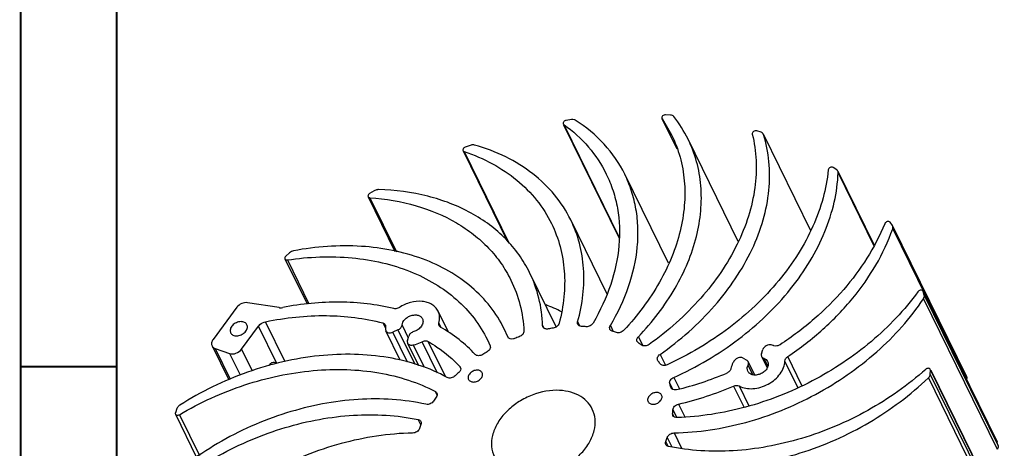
# Model space of a CAD drawing. Header units: inches. Extents: x 0 to 22, y -0.8 to 17.8.
# Tile 2 of 5: x 0 to 5.1, y 3.8 to 6.1. Entities that reach past the tile are written whole.
import ezdxf

# ---------------------------------------------------------------- set-up
doc = ezdxf.new("R2010")
doc.units = ezdxf.units.IN
doc.header["$LTSCALE"] = 1.21
doc.header["$MEASUREMENT"] = 0
doc.layers.get('0').update_dxf_attribs({"linetype": 'CONTINUOUS'})
doc.layers.add('02___PRT_ALL_AXES', color=7, linetype='CONTINUOUS')

msp = doc.modelspace()

# ---------------------------------------------------------------- linework, layer by layer
at = {"color": 7, "linetype": 'CONTINUOUS'}
for p, q in [((2.8765, 5.5373), (2.8496, 5.533)), ((3.3481, 5.5429), (3.3488, 5.5418)), ((3.3481, 5.5429), (3.4256, 5.3851)), ((3.3488, 5.5418), (3.3985, 5.4571)), ((3.3927, 5.5607), (3.367, 5.5621)), ((2.8345, 5.514), (2.8373, 5.5107)), ((2.8363, 5.5103), (3.1261, 4.9197)), ((2.8373, 5.5107), (3.126, 4.9224)), ((3.7454, 4.9024), (3.4843, 5.4344)), ((3.8637, 5.4712), (3.8411, 5.4783)), ((3.8764, 5.4594), (3.8754, 5.4617)), ((3.8764, 5.4594), (4.1218, 4.9592)), ((2.3505, 5.4028), (2.324, 5.3929)), ((2.3129, 5.3749), (2.5449, 4.9021)), ((2.3186, 5.3703), (2.5531, 4.8923)), ((4.2575, 5.275), (4.2396, 5.2873)), ((3.3818, 4.7888), (3.1545, 5.2519)), ((4.2634, 5.2683), (4.4526, 4.8826)), ((4.2651, 5.26), (4.4514, 4.8802)), ((1.8187, 5.1353), (1.9583, 4.8509)), ((1.8503, 5.1662), (1.8262, 5.1515)), ((1.8279, 5.1299), (1.9657, 4.8491)), ((3.0627, 4.6287), (2.873, 5.0154)), ((4.5473, 4.9855), (4.5352, 5.0021)), ((4.5488, 4.983), (4.5473, 4.9855)), ((4.5488, 4.983), (4.9331, 4.1999)), ((4.5492, 4.9683), (4.9335, 4.1852)), ((1.4102, 4.8436), (1.39, 4.8251)), ((1.3858, 4.8113), (1.5005, 4.5776)), ((1.3988, 4.8062), (1.5106, 4.5784)), ((2.7978, 4.4579), (2.6588, 4.741)), ((4.7073, 4.6437), (5.0922, 3.8591)), ((4.7079, 4.6422), (4.7073, 4.6437)), ((4.7133, 4.6223), (4.7079, 4.6422)), ((4.7133, 4.6223), (5.0976, 3.8392)), ((1.3558, 4.5578), (1.1913, 4.5837)), ((4.7094, 4.6042), (5.0937, 3.821)), ((1.1355, 4.5599), (1.0118, 4.392)), ((1.1597, 4.3414), (1.2481, 4.4613)), ((1.3436, 4.2667), (1.2481, 4.4613)), ((1.3874, 4.2761), (1.2851, 4.4844)), ((1.895, 4.4783), (1.9088, 4.4502)), ((1.9951, 4.4672), (2.0275, 4.401)), ((2.1868, 4.4776), (2.1979, 4.4549)), ((2.7288, 4.4572), (2.7271, 4.4641)), ((2.7271, 4.4641), (2.7326, 4.4529)), ((2.9093, 4.4839), (2.9201, 4.4619)), ((3.0794, 4.4643), (3.0945, 4.4335)), ((1.9086, 4.4452), (1.9104, 4.4376)), ((1.9859, 4.2836), (1.9103, 4.4376)), ((1.9733, 4.4417), (1.9468, 4.4302)), ((2.0239, 4.2731), (1.9468, 4.4302)), ((1.9733, 4.4417), (2.0612, 4.2628)), ((2.0233, 4.3869), (2.0301, 4.4096)), ((2.5452, 4.4062), (2.5266, 4.4477)), ((1.0063, 4.3585), (1.0932, 4.1816)), ((2.0241, 4.3733), (2.0811, 4.2572)), ((2.0532, 4.3635), (2.1099, 4.248)), ((2.1797, 4.217), (2.0995, 4.3804)), ((2.2211, 4.1986), (2.1313, 4.3816)), ((2.4392, 4.3906), (2.4535, 4.3595)), ((2.5452, 4.4062), (2.5457, 4.4052)), ((2.5456, 4.4052), (2.5452, 4.4062)), ((2.5501, 4.3996), (2.5466, 4.4069)), ((3.2255, 4.3739), (3.2192, 4.3808)), ((3.2257, 4.4065), (3.2487, 4.3597)), ((1.0231, 4.3446), (1.1014, 4.1852)), ((1.0231, 4.3446), (1.0971, 4.3193)), ((1.0971, 4.3193), (1.152, 4.2073)), ((1.1597, 4.3414), (1.2153, 4.228)), ((3.3382, 4.3146), (3.3661, 4.2578)), ((3.8661, 4.317), (3.8728, 4.3397)), ((3.3275, 4.2809), (3.3257, 4.2838)), ((3.77, 4.2951), (3.7898, 4.2839)), ((3.821, 4.2086), (3.7964, 4.2587)), ((3.831, 4.2072), (3.7971, 4.2763)), ((3.8669, 4.3033), (3.8958, 4.2443)), ((3.8779, 4.2941), (3.8989, 4.2513)), ((4.055, 4.1418), (3.9875, 4.2794)), ((4.0766, 4.1517), (4.0025, 4.3027)), ((2.3003, 4.2438), (2.2963, 4.2521)), ((2.2963, 4.2521), (2.2992, 4.2478)), ((4.7442, 4.2103), (4.7458, 4.2321)), ((4.7442, 4.2103), (5.1285, 3.4271)), ((4.7458, 4.2321), (4.7449, 4.2366)), ((4.7458, 4.2321), (5.1301, 3.4489)), ((4.7469, 4.2326), (5.1293, 3.4534)), ((3.3888, 4.1623), (3.4032, 4.1328)), ((3.4094, 4.1948), (3.4388, 4.1349)), ((4.7348, 4.1924), (5.1191, 3.4092)), ((4.9331, 4.1839), (4.9335, 4.1852)), ((2.1777, 4.1026), (2.1687, 4.121)), ((3.3952, 4.1405), (3.3939, 4.1438)), ((3.7212, 4.1497), (3.7758, 4.0383)), ((3.7498, 4.15), (3.8009, 4.0458)), ((3.4344, 4.0553), (3.4667, 3.9894)), ((0.8238, 4.033), (0.8152, 4.0108)), ((0.8153, 4.0031), (0.9259, 3.7778)), ((0.836, 4.0006), (0.9404, 3.7878)), ((3.4116, 3.9901), (3.4038, 4.0059)), ((3.4052, 4.0262), (3.425, 3.986)), ((2.093, 3.9474), (2.0794, 3.9753)), ((3.4114, 3.9055), (3.4504, 3.826)), ((3.3802, 3.836), (3.3679, 3.8612)), ((3.3758, 3.8819), (3.3998, 3.8328)), ((5.0916, 3.8606), (5.0922, 3.8591)), ((5.0976, 3.8392), (5.0922, 3.8591))]:
    msp.add_line(p, q, dxfattribs=at)
at = {"color": 7, "linetype": 'CONTINUOUS', "const_width": 0.01}
for points in [[(0.01, 17), (0.01, 0)], [(0.51, 16), (0.51, 1)], [(0.51, 4.25), (0.01, 4.25)]]:
    msp.add_lwpolyline(points, dxfattribs=at)
at = {"color": 7, "linetype": 'CONTINUOUS'}
for centre, radius, start, end in [((2.8911, 5.1431), 0.6608, 26.1556, 38.3191), ((3.8605, 5.4544), 0.0166, 26.2615, 37.4711), ((2.413, 3.7115), 0.9223, 63.4624, 68.9046), ((2.9033, 3.7301), 0.7303, 86.0522, 87.9318), ((2.0022, 4.4453), 0.0936, 172.0925, 180.0488), ((2.9112, 3.5819), 0.8789, 98.5128, 100.174), ((2.9305, 3.8865), 0.5711, 71.5866, 73.8008), ((2.9334, 3.4942), 0.9695, 109.7881, 111.3441), ((2.9837, 4.0006), 0.4447, 54.445, 57.0609), ((2.9327, 3.4924), 0.9708, 120.6409, 122.1955), ((3.0288, 4.0504), 0.3773, 34.7453, 37.6645), ((2.8785, 3.5623), 0.8823, 131.7929, 133.4498), ((2.2843, 4.2406), 0.0166, 15.7648, 25.9703), ((3.0213, 5.7901), 1.7076, 283.6623, 292.8942), ((4.7377, 4.233), 0.00813, 26.1781, 31.4545), ((3.0271, 4.0519), 0.3782, 14.0657, 16.9801), ((3.0519, 5.7001), 1.6887, 283.0916, 293.3503), ((2.7674, 3.6591), 0.7346, 143.9959, 145.868), ((2.9583, 4.047), 0.4474, 354.7298, 357.3353), ((2.6272, 3.7344), 0.5751, 158.0655, 160.2694), ((2.8344, 4.076), 0.5751, 338.0655, 340.2694)]:
    msp.add_arc(centre, radius, start, end, dxfattribs=at)
for points, knots in [([(2.8966, 5.5341), (2.8952, 5.5349), (2.889, 5.5379), (2.8817, 5.5382), (2.8765, 5.5373)], [0, 0, 0, 0, 0.230019, 1, 1, 1, 1]), ([(3.367, 5.5621), (3.3642, 5.5623), (3.3585, 5.5611), (3.3515, 5.5566), (3.347, 5.55), (3.3472, 5.5449), (3.3481, 5.5429)], [0, 0, 0, 0, 0.268849, 0.545045, 0.791839, 1, 1, 1, 1]), ([(3.4096, 5.5529), (3.4077, 5.5552), (3.4024, 5.5592), (3.396, 5.5605), (3.3927, 5.5607)], [0, 0, 0, 0, 0.470268, 1, 1, 1, 1]), ([(2.8496, 5.533), (2.847, 5.5326), (2.8422, 5.5308), (2.8365, 5.5261), (2.8333, 5.5201), (2.8337, 5.5157), (2.8345, 5.514)], [0, 0, 0, 0, 0.278624, 0.551287, 0.792165, 1, 1, 1, 1]), ([(2.8373, 5.5107), (2.8843, 5.4771), (2.9698, 5.4), (3.0336, 5.3038), (3.0583, 5.2535)], [0, 0, 0, 0, 0.507377, 1, 1, 1, 1]), ([(3.1545, 5.2519), (3.1267, 5.3086), (3.0527, 5.4163), (2.9519, 5.499), (2.8966, 5.5341)], [0, 0, 0, 0, 0.490836, 1, 1, 1, 1]), ([(3.3984, 5.4571), (3.4166, 5.4202), (3.4461, 5.3421), (3.4682, 5.2173), (3.468, 5.087), (3.4457, 4.9535), (3.4017, 4.8194), (3.3138, 4.6396), (3.2207, 4.516), (3.1498, 4.44)], [0, 0, 0, 0, 0.111016, 0.223843, 0.340118, 0.461071, 0.587485, 0.719665, 1, 1, 1, 1]), ([(3.2257, 4.4065), (3.2983, 4.4829), (3.394, 4.6073), (3.4845, 4.789), (3.5301, 4.9247), (3.5536, 5.0597), (3.5544, 5.1917), (3.5324, 5.318), (3.5026, 5.3971), (3.4843, 5.4345)], [0, 0, 0, 0, 0.280627, 0.41293, 0.539405, 0.660342, 0.776522, 0.889195, 1, 1, 1, 1]), ([(3.8181, 5.4613), (3.8293, 5.4165), (3.8427, 5.3227), (3.8354, 5.178), (3.8014, 5.0305), (3.7202, 4.8303), (3.5555, 4.5922), (3.3793, 4.436), (3.2811, 4.366)], [0, 0, 0, 0, 0.107382, 0.218687, 0.335189, 0.457572, 0.719341, 1, 1, 1, 1]), ([(3.3382, 4.3146), (3.442, 4.3872), (3.6275, 4.5502), (3.7982, 4.801), (3.8787, 5.0116), (3.9093, 5.1661), (3.9103, 5.3169), (3.8909, 5.4136), (3.8764, 5.4594)], [0, 0, 0, 0, 0.282055, 0.544174, 0.666262, 0.782231, 0.892958, 1, 1, 1, 1]), ([(3.8411, 5.4783), (3.8385, 5.4792), (3.8324, 5.4791), (3.8244, 5.4754), (3.8186, 5.4692), (3.8176, 5.4636), (3.8181, 5.4613)], [0, 0, 0, 0, 0.251662, 0.527087, 0.784673, 1, 1, 1, 1]), ([(3.8737, 5.4645), (3.8731, 5.4653), (3.8704, 5.4683), (3.8666, 5.4703), (3.8637, 5.4712)], [0, 0, 0, 0, 0.239166, 1, 1, 1, 1]), ([(2.324, 5.3929), (2.3219, 5.3922), (2.3181, 5.39), (2.3138, 5.3854), (2.3116, 5.3801), (2.3122, 5.3764), (2.3129, 5.3749)], [0, 0, 0, 0, 0.284562, 0.553314, 0.790273, 1, 1, 1, 1]), ([(2.3723, 5.4043), (2.3706, 5.4047), (2.3633, 5.406), (2.3557, 5.4047), (2.3505, 5.4028)], [0, 0, 0, 0, 0.233879, 1, 1, 1, 1]), ([(2.873, 5.0153), (2.8503, 5.0615), (2.7931, 5.1499), (2.6773, 5.261), (2.535, 5.3485), (2.4282, 5.3885), (2.3723, 5.4043)], [0, 0, 0, 0, 0.236538, 0.479064, 0.732483, 1, 1, 1, 1]), ([(2.3129, 5.3749), (2.3131, 5.3744), (2.3145, 5.3723), (2.3168, 5.3709), (2.3186, 5.3703)], [0, 0, 0, 0, 0.24039, 1, 1, 1, 1]), ([(2.3186, 5.3703), (2.3693, 5.3533), (2.4659, 5.3121), (2.5944, 5.2267), (2.6993, 5.1212), (2.7518, 5.0386), (2.7729, 4.9956)], [0, 0, 0, 0, 0.265739, 0.51871, 0.761987, 1, 1, 1, 1]), ([(4.2396, 5.2873), (4.2352, 5.2903), (4.2225, 5.2894), (4.2139, 5.2802), (4.2134, 5.2748)], [0, 0, 0, 0, 0.498047, 1, 1, 1, 1]), ([(3.0583, 5.2535), (3.072, 5.2255), (3.0957, 5.1671), (3.1264, 5.043), (3.1321, 4.8759), (3.0872, 4.6717), (3.027, 4.5414), (2.9901, 4.4777)], [0, 0, 0, 0, 0.115549, 0.232204, 0.472306, 0.727203, 1, 1, 1, 1]), ([(3.0794, 4.4643), (3.1177, 4.5287), (3.1805, 4.6607), (3.2206, 4.8364), (3.2251, 4.9727), (3.2153, 5.0704), (3.1924, 5.1642), (3.1685, 5.2234), (3.1545, 5.2519)], [0, 0, 0, 0, 0.273084, 0.527995, 0.649706, 0.768313, 0.884725, 1, 1, 1, 1]), ([(4.2134, 5.2748), (4.2088, 5.2255), (4.19, 5.1252), (4.1366, 4.9779), (4.0585, 4.8335), (3.9217, 4.646), (3.6998, 4.4378), (3.4879, 4.3122), (3.3748, 4.2605)], [0, 0, 0, 0, 0.108256, 0.221936, 0.34127, 0.465992, 0.728114, 1, 1, 1, 1]), ([(3.4094, 4.1948), (3.5285, 4.248), (3.7513, 4.3789), (3.9823, 4.5985), (4.1217, 4.7968), (4.199, 4.9492), (4.2489, 5.1039), (4.2632, 5.2088), (4.2651, 5.26)], [0, 0, 0, 0, 0.273263, 0.536162, 0.660805, 0.779693, 0.892623, 1, 1, 1, 1]), ([(4.2634, 5.2683), (4.2624, 5.2703), (4.2605, 5.2727), (4.2581, 5.2746), (4.2575, 5.275)], [0, 0, 0, 0, 0.742399, 1, 1, 1, 1]), ([(4.2651, 5.26), (4.2651, 5.2608), (4.265, 5.2636), (4.2643, 5.2664), (4.2634, 5.2683)], [0, 0, 0, 0, 0.256999, 1, 1, 1, 1]), ([(1.8262, 5.1515), (1.8246, 5.1505), (1.8218, 5.1483), (1.8188, 5.1441), (1.8175, 5.1395), (1.8181, 5.1365), (1.8187, 5.1353)], [0, 0, 0, 0, 0.285818, 0.550463, 0.785844, 1, 1, 1, 1]), ([(1.8187, 5.1353), (1.8195, 5.1338), (1.8223, 5.131), (1.826, 5.1301), (1.8279, 5.1299)], [0, 0, 0, 0, 0.467641, 1, 1, 1, 1]), ([(1.8279, 5.1299), (1.9092, 5.1242), (2.0656, 5.0983), (2.2461, 5.0236), (2.3681, 4.9413), (2.4464, 4.8705), (2.5121, 4.7906), (2.5469, 4.7317), (2.5618, 4.7013)], [0, 0, 0, 0, 0.275044, 0.530649, 0.652142, 0.77017, 0.885729, 1, 1, 1, 1]), ([(1.8724, 5.1723), (1.8705, 5.1723), (1.8628, 5.1719), (1.8553, 5.1692), (1.8503, 5.1662)], [0, 0, 0, 0, 0.240856, 1, 1, 1, 1]), ([(2.6588, 4.741), (2.6431, 4.773), (2.6062, 4.8348), (2.5361, 4.9182), (2.4519, 4.9914), (2.3207, 5.0753), (2.1263, 5.1485), (1.9591, 5.1697), (1.8724, 5.1723)], [0, 0, 0, 0, 0.113483, 0.228376, 0.345965, 0.467307, 0.723491, 1, 1, 1, 1]), ([(2.7729, 4.9956), (2.7917, 4.9574), (2.822, 4.8764), (2.8437, 4.7469), (2.8415, 4.6116), (2.8246, 4.5213), (2.8126, 4.4763)], [0, 0, 0, 0, 0.240196, 0.484612, 0.736961, 1, 1, 1, 1]), ([(2.9093, 4.4839), (2.9223, 4.5299), (2.9407, 4.6222), (2.9443, 4.7607), (2.923, 4.8934), (2.8922, 4.9763), (2.873, 5.0153)], [0, 0, 0, 0, 0.263513, 0.515958, 0.76018, 1, 1, 1, 1]), ([(4.5076, 4.995), (4.4573, 4.8703), (4.3425, 4.6927), (4.1428, 4.4942), (4.0251, 4.4056), (3.9628, 4.3647)], [0, 0, 0, 0, 0.478066, 0.735161, 1, 1, 1, 1]), ([(4.5352, 5.0021), (4.5338, 5.004), (4.5289, 5.0068), (4.5205, 5.0062), (4.5126, 5.0023), (4.5087, 4.9976), (4.5076, 4.995)], [0, 0, 0, 0, 0.213737, 0.46984, 0.745853, 1, 1, 1, 1]), ([(4.5492, 4.9683), (4.5501, 4.9708), (4.551, 4.9758), (4.5498, 4.9809), (4.5488, 4.983)], [0, 0, 0, 0, 0.519037, 1, 1, 1, 1]), ([(4.0025, 4.3027), (4.0668, 4.3459), (4.188, 4.4398), (4.3905, 4.6495), (4.5035, 4.8375), (4.5492, 4.9683)], [0, 0, 0, 0, 0.266263, 0.523938, 1, 1, 1, 1]), ([(2.5266, 4.4477), (2.5065, 4.4886), (2.4571, 4.5671), (2.3592, 4.6687), (2.2396, 4.7524), (2.051, 4.8397), (1.775, 4.8924), (1.5469, 4.8755), (1.431, 4.854)], [0, 0, 0, 0, 0.109295, 0.220763, 0.336311, 0.457281, 0.717098, 1, 1, 1, 1]), ([(1.39, 4.8251), (1.3879, 4.8233), (1.3847, 4.819), (1.3848, 4.8134), (1.3858, 4.8113)], [0, 0, 0, 0, 0.545782, 1, 1, 1, 1]), ([(1.3988, 4.8062), (1.5099, 4.8227), (1.6773, 4.8294), (1.8909, 4.7954), (2.0364, 4.7505), (2.167, 4.6864), (2.28, 4.6042), (2.3728, 4.5056), (2.4199, 4.43), (2.4392, 4.3906)], [0, 0, 0, 0, 0.281858, 0.414715, 0.541489, 0.66238, 0.778144, 0.890083, 1, 1, 1, 1]), ([(1.3858, 4.8113), (1.3868, 4.8093), (1.391, 4.8059), (1.3962, 4.8058), (1.3988, 4.8062)], [0, 0, 0, 0, 0.455433, 1, 1, 1, 1]), ([(2.7271, 4.4641), (2.7254, 4.5124), (2.7125, 4.6079), (2.6797, 4.6985), (2.6588, 4.741)], [0, 0, 0, 0, 0.505342, 1, 1, 1, 1]), ([(2.5618, 4.7013), (2.5818, 4.6605), (2.6137, 4.5737), (2.6272, 4.4822), (2.6296, 4.436)], [0, 0, 0, 0, 0.495064, 1, 1, 1, 1]), ([(4.6808, 4.6409), (4.6113, 4.5454), (4.4426, 4.3682), (4.1354, 4.164), (3.7907, 4.028), (3.547, 3.9894), (3.4272, 3.9857)], [0, 0, 0, 0, 0.243036, 0.497596, 0.753432, 1, 1, 1, 1]), ([(4.7049, 4.6466), (4.7017, 4.6492), (4.694, 4.6497), (4.6858, 4.6461), (4.6822, 4.6428), (4.6808, 4.6409)], [0, 0, 0, 0, 0.464651, 0.737151, 1, 1, 1, 1]), ([(4.7094, 4.6042), (4.7113, 4.6069), (4.714, 4.6128), (4.7141, 4.6194), (4.7133, 4.6223)], [0, 0, 0, 0, 0.529467, 1, 1, 1, 1]), ([(1.1913, 4.5837), (1.1811, 4.5853), (1.1594, 4.5815), (1.1418, 4.5684), (1.1355, 4.5599)], [0, 0, 0, 0, 0.493994, 1, 1, 1, 1]), ([(1.9517, 4.5526), (1.8608, 4.5751), (1.6663, 4.5972), (1.4721, 4.5776), (1.3739, 4.5583)], [0, 0, 0, 0, 0.483271, 1, 1, 1, 1]), ([(2.1825, 4.54), (2.1791, 4.547), (2.1699, 4.5602), (2.1504, 4.5756), (2.1264, 4.586), (2.0888, 4.593), (2.0374, 4.5874), (1.999, 4.5702), (1.9812, 4.5586)], [0, 0, 0, 0, 0.103346, 0.210873, 0.325602, 0.448827, 0.716916, 1, 1, 1, 1]), ([(3.4114, 3.9055), (3.5369, 3.908), (3.7928, 3.9477), (4.1531, 4.0929), (4.4707, 4.3118), (4.6413, 4.5021), (4.7094, 4.6042)], [0, 0, 0, 0, 0.247026, 0.503713, 0.758417, 1, 1, 1, 1]), ([(1.2851, 4.4844), (1.3889, 4.506), (1.594, 4.528), (1.7996, 4.5034), (1.895, 4.4783)], [0, 0, 0, 0, 0.517672, 1, 1, 1, 1]), ([(1.3558, 4.5578), (1.3572, 4.5576), (1.3632, 4.557), (1.3694, 4.5574), (1.3739, 4.5583)], [0, 0, 0, 0, 0.240345, 1, 1, 1, 1]), ([(1.9812, 4.5586), (1.9789, 4.5571), (1.9699, 4.5524), (1.959, 4.5508), (1.9517, 4.5526)], [0, 0, 0, 0, 0.264167, 1, 1, 1, 1]), ([(1.9951, 4.4672), (1.9962, 4.4782), (2.0058, 4.4946), (2.0247, 4.5093), (2.0422, 4.5173), (2.0606, 4.5206), (2.0779, 4.519), (2.0925, 4.5123), (2.0991, 4.5044), (2.1012, 4.5002)], [0, 0, 0, 0, 0.241639, 0.38018, 0.521561, 0.658191, 0.783947, 0.896614, 1, 1, 1, 1]), ([(2.1868, 4.4776), (2.1897, 4.4881), (2.1925, 4.5097), (2.187, 4.5308), (2.1825, 4.54)], [0, 0, 0, 0, 0.516265, 1, 1, 1, 1]), ([(1.2481, 4.4613), (1.2502, 4.4642), (1.2602, 4.4751), (1.2742, 4.4822), (1.2851, 4.4844)], [0, 0, 0, 0, 0.242569, 1, 1, 1, 1]), ([(1.895, 4.4783), (1.8978, 4.4776), (1.9031, 4.4752), (1.9068, 4.4708), (1.908, 4.4684)], [0, 0, 0, 0, 0.522245, 1, 1, 1, 1]), ([(1.908, 4.4684), (1.9084, 4.4677), (1.9097, 4.4644), (1.9099, 4.4607), (1.9095, 4.4581)], [0, 0, 0, 0, 0.244818, 1, 1, 1, 1]), ([(1.9733, 4.4417), (1.979, 4.4442), (1.9888, 4.451), (1.9945, 4.4619), (1.9951, 4.4672)], [0, 0, 0, 0, 0.535359, 1, 1, 1, 1]), ([(2.1012, 4.5002), (2.1026, 4.4974), (2.1045, 4.4912), (2.1044, 4.4774), (2.0967, 4.4597), (2.0793, 4.4428), (2.064, 4.4353), (2.0558, 4.4329)], [0, 0, 0, 0, 0.103109, 0.210669, 0.448167, 0.717563, 1, 1, 1, 1]), ([(2.1877, 4.4643), (2.1867, 4.4663), (2.1856, 4.4708), (2.1861, 4.4754), (2.1868, 4.4776)], [0, 0, 0, 0, 0.483891, 1, 1, 1, 1]), ([(2.1949, 4.4568), (2.1941, 4.4572), (2.1912, 4.4592), (2.1888, 4.462), (2.1877, 4.4643)], [0, 0, 0, 0, 0.259952, 1, 1, 1, 1]), ([(2.8126, 4.4763), (2.8109, 4.4699), (2.8017, 4.458), (2.7884, 4.4522), (2.7811, 4.4511)], [0, 0, 0, 0, 0.475839, 1, 1, 1, 1]), ([(2.9102, 4.4706), (2.9093, 4.4726), (2.9081, 4.4771), (2.9087, 4.4817), (2.9093, 4.4839)], [0, 0, 0, 0, 0.484147, 1, 1, 1, 1]), ([(2.9297, 4.4599), (2.9256, 4.46), (2.9177, 4.4617), (2.9118, 4.4674), (2.9102, 4.4706)], [0, 0, 0, 0, 0.53444, 1, 1, 1, 1]), ([(2.9901, 4.4777), (2.9865, 4.4716), (2.9752, 4.4617), (2.9607, 4.4581), (2.9536, 4.4586)], [0, 0, 0, 0, 0.497038, 1, 1, 1, 1]), ([(3.0775, 4.4446), (3.0761, 4.4475), (3.075, 4.4546), (3.0775, 4.4612), (3.0794, 4.4643)], [0, 0, 0, 0, 0.470431, 1, 1, 1, 1]), ([(1.9104, 4.4376), (1.9116, 4.435), (1.9159, 4.4303), (1.9251, 4.4267), (1.936, 4.4266), (1.9432, 4.4287), (1.9468, 4.4302)], [0, 0, 0, 0, 0.212989, 0.44864, 0.713898, 1, 1, 1, 1]), ([(2.0558, 4.4329), (2.0498, 4.4311), (2.0391, 4.4252), (2.0317, 4.415), (2.0301, 4.4096)], [0, 0, 0, 0, 0.525908, 1, 1, 1, 1]), ([(2.3758, 4.3142), (2.3501, 4.342), (2.2931, 4.3944), (2.2289, 4.4374), (2.1949, 4.4568)], [0, 0, 0, 0, 0.492186, 1, 1, 1, 1]), ([(2.6296, 4.436), (2.6299, 4.4299), (2.6254, 4.42), (2.6153, 4.4111), (2.6087, 4.4077), (2.6052, 4.4065)], [0, 0, 0, 0, 0.455582, 0.723141, 1, 1, 1, 1]), ([(2.756, 4.447), (2.7531, 4.4465), (2.7474, 4.4461), (2.7395, 4.4477), (2.7329, 4.4513), (2.7298, 4.4551), (2.7288, 4.4572)], [0, 0, 0, 0, 0.283157, 0.543585, 0.779597, 1, 1, 1, 1]), ([(3.0898, 4.4349), (3.0871, 4.4357), (3.0822, 4.438), (3.0786, 4.4423), (3.0775, 4.4446)], [0, 0, 0, 0, 0.520877, 1, 1, 1, 1]), ([(3.1498, 4.44), (3.1449, 4.4347), (3.1323, 4.4271), (3.1173, 4.4262), (3.1109, 4.4283)], [0, 0, 0, 0, 0.518565, 1, 1, 1, 1]), ([(1.0118, 4.392), (1.0081, 4.387), (1.0039, 4.3783), (1.0036, 4.3664), (1.0052, 4.361), (1.0063, 4.3586)], [0, 0, 0, 0, 0.532067, 0.771419, 1, 1, 1, 1]), ([(1.0063, 4.3586), (1.0079, 4.3553), (1.0127, 4.3494), (1.0195, 4.3458), (1.0231, 4.3446)], [0, 0, 0, 0, 0.481265, 1, 1, 1, 1]), ([(2.0233, 4.3869), (2.0227, 4.3846), (2.022, 4.3799), (2.0232, 4.3753), (2.0241, 4.3733)], [0, 0, 0, 0, 0.516684, 1, 1, 1, 1]), ([(2.0241, 4.3733), (2.0252, 4.3711), (2.0285, 4.3671), (2.0356, 4.3634), (2.0441, 4.3621), (2.0501, 4.3628), (2.0532, 4.3635)], [0, 0, 0, 0, 0.21857, 0.454316, 0.715678, 1, 1, 1, 1]), ([(2.0532, 4.3635), (2.0572, 4.3644), (2.0731, 4.3686), (2.0885, 4.3748), (2.0995, 4.3804)], [0, 0, 0, 0, 0.247512, 1, 1, 1, 1]), ([(2.0995, 4.3804), (2.1047, 4.383), (2.1155, 4.3862), (2.1269, 4.3842), (2.1313, 4.3816)], [0, 0, 0, 0, 0.534324, 1, 1, 1, 1]), ([(2.1313, 4.3816), (2.1468, 4.3725), (2.206, 4.3351), (2.2603, 4.2898), (2.2963, 4.2521)], [0, 0, 0, 0, 0.255819, 1, 1, 1, 1]), ([(2.4535, 4.3595), (2.4546, 4.357), (2.4554, 4.351), (2.4527, 4.3421), (2.4466, 4.3339), (2.441, 4.3295), (2.4379, 4.3276)], [0, 0, 0, 0, 0.214117, 0.450452, 0.714924, 1, 1, 1, 1]), ([(2.5588, 4.3953), (2.5559, 4.396), (2.5506, 4.3983), (2.5468, 4.4028), (2.5456, 4.4052)], [0, 0, 0, 0, 0.522478, 1, 1, 1, 1]), ([(2.5806, 4.3972), (2.5788, 4.3965), (2.5718, 4.3943), (2.564, 4.394), (2.5588, 4.3953)], [0, 0, 0, 0, 0.264925, 1, 1, 1, 1]), ([(3.2192, 4.3808), (3.2183, 4.3827), (3.2171, 4.387), (3.2181, 4.3964), (3.2222, 4.4029), (3.2257, 4.4065)], [0, 0, 0, 0, 0.224048, 0.46184, 1, 1, 1, 1]), ([(3.2811, 4.366), (3.2751, 4.3617), (3.262, 4.3564), (3.2474, 4.3588), (3.2423, 4.3624)], [0, 0, 0, 0, 0.537853, 1, 1, 1, 1]), ([(3.9169, 4.3637), (3.9126, 4.3648), (3.9032, 4.3648), (3.8862, 4.3589), (3.8754, 4.3481), (3.8728, 4.3397)], [0, 0, 0, 0, 0.244482, 0.51044, 1, 1, 1, 1]), ([(3.9303, 4.3595), (3.9292, 4.3599), (3.9248, 4.3615), (3.9203, 4.3629), (3.9169, 4.3637)], [0, 0, 0, 0, 0.246505, 1, 1, 1, 1]), ([(3.9628, 4.3647), (3.9579, 4.3615), (3.9471, 4.3571), (3.9353, 4.3577), (3.9303, 4.3595)], [0, 0, 0, 0, 0.526139, 1, 1, 1, 1]), ([(2.2307, 4.1943), (2.1842, 4.2196), (2.0835, 4.2626), (1.9203, 4.3024), (1.7449, 4.3186), (1.497, 4.3081), (1.1828, 4.2344), (0.9483, 4.1198), (0.838, 4.0495)], [0, 0, 0, 0, 0.10878, 0.223329, 0.343648, 0.469201, 0.731471, 1, 1, 1, 1]), ([(1.0971, 4.3193), (1.1077, 4.3156), (1.1326, 4.3178), (1.1526, 4.3318), (1.1597, 4.3414)], [0, 0, 0, 0, 0.485434, 1, 1, 1, 1]), ([(2.4154, 4.3139), (2.4121, 4.3118), (2.405, 4.3086), (2.3939, 4.3068), (2.3836, 4.3084), (2.3779, 4.312), (2.3758, 4.3142)], [0, 0, 0, 0, 0.277745, 0.544391, 0.785975, 1, 1, 1, 1]), ([(3.3257, 4.2838), (3.3245, 4.2861), (3.3234, 4.2916), (3.3254, 4.3002), (3.3305, 4.3082), (3.3354, 4.3127), (3.3382, 4.3146)], [0, 0, 0, 0, 0.216296, 0.451718, 0.714617, 1, 1, 1, 1]), ([(3.8661, 4.317), (3.8654, 4.3147), (3.8647, 4.31), (3.8659, 4.3053), (3.8669, 4.3033)], [0, 0, 0, 0, 0.516947, 1, 1, 1, 1]), ([(3.3748, 4.2605), (3.3714, 4.259), (3.3646, 4.2568), (3.3542, 4.2564), (3.3451, 4.2591), (3.3404, 4.2631), (3.3388, 4.2654)], [0, 0, 0, 0, 0.282874, 0.548071, 0.786162, 1, 1, 1, 1]), ([(3.7227, 4.2795), (3.7209, 4.2764), (3.7142, 4.2642), (3.7094, 4.2509), (3.7074, 4.2408)], [0, 0, 0, 0, 0.26075, 1, 1, 1, 1]), ([(3.77, 4.2951), (3.7626, 4.2993), (3.7474, 4.2988), (3.7317, 4.2904), (3.7251, 4.2834), (3.7227, 4.2795)], [0, 0, 0, 0, 0.476393, 0.745793, 1, 1, 1, 1]), ([(3.7498, 4.15), (3.7712, 4.1384), (3.8114, 4.1325), (3.8628, 4.1423), (3.9019, 4.1586), (3.9365, 4.1823), (3.9641, 4.2116), (3.9823, 4.2444), (3.9873, 4.2681), (3.9875, 4.2794)], [0, 0, 0, 0, 0.235271, 0.368108, 0.505189, 0.641172, 0.770957, 0.890876, 1, 1, 1, 1]), ([(3.7971, 4.2763), (3.7968, 4.2771), (3.795, 4.2802), (3.7921, 4.2826), (3.7898, 4.2839)], [0, 0, 0, 0, 0.244501, 1, 1, 1, 1]), ([(3.795, 4.2265), (3.7927, 4.2312), (3.7906, 4.2426), (3.7938, 4.2535), (3.7964, 4.2587)], [0, 0, 0, 0, 0.474794, 1, 1, 1, 1]), ([(3.8982, 4.2771), (3.9006, 4.2722), (3.9027, 4.2601), (3.8966, 4.2421), (3.8835, 4.2259), (3.8653, 4.2136), (3.8444, 4.2068), (3.8236, 4.2063), (3.8057, 4.2126), (3.7974, 4.2216), (3.795, 4.2265)], [0, 0, 0, 0, 0.10591, 0.223892, 0.357078, 0.500038, 0.642989, 0.776149, 0.8941, 1, 1, 1, 1]), ([(3.7964, 4.2587), (3.7978, 4.2615), (3.7996, 4.2675), (3.7984, 4.2737), (3.7971, 4.2763)], [0, 0, 0, 0, 0.525235, 1, 1, 1, 1]), ([(3.8669, 4.3033), (3.8679, 4.3012), (3.8711, 4.2972), (3.8755, 4.2949), (3.8779, 4.2941)], [0, 0, 0, 0, 0.481446, 1, 1, 1, 1]), ([(3.8779, 4.2941), (3.8823, 4.2925), (3.8905, 4.2882), (3.8963, 4.281), (3.8982, 4.2771)], [0, 0, 0, 0, 0.518509, 1, 1, 1, 1]), ([(3.9875, 4.2794), (3.9876, 4.2838), (3.9912, 4.2932), (3.9982, 4.2999), (4.0025, 4.3027)], [0, 0, 0, 0, 0.463322, 1, 1, 1, 1]), ([(0.836, 4.0006), (0.9433, 4.0641), (1.1692, 4.167), (1.4692, 4.2315), (1.7049, 4.2389), (1.8717, 4.2225), (2.0274, 4.1847), (2.1238, 4.1445), (2.1687, 4.121)], [0, 0, 0, 0, 0.268816, 0.5305, 0.655792, 0.776041, 0.890781, 1, 1, 1, 1]), ([(2.2717, 4.2028), (2.2661, 4.1975), (2.2527, 4.1903), (2.2368, 4.1911), (2.2307, 4.1943)], [0, 0, 0, 0, 0.529188, 1, 1, 1, 1]), ([(2.3003, 4.2451), (2.3014, 4.241), (2.3003, 4.231), (2.2943, 4.2234), (2.2905, 4.22)], [0, 0, 0, 0, 0.457966, 1, 1, 1, 1]), ([(4.7211, 4.2366), (4.6291, 4.1545), (4.4245, 4.0105), (4.1378, 3.8889), (3.8987, 3.8312), (3.6669, 3.8026), (3.4924, 3.8123), (3.3823, 3.8352)], [0, 0, 0, 0, 0.256234, 0.515086, 0.642288, 0.76622, 1, 1, 1, 1]), ([(3.7074, 4.2408), (3.7064, 4.2357), (3.7005, 4.2256), (3.691, 4.2193), (3.6856, 4.217)], [0, 0, 0, 0, 0.468636, 1, 1, 1, 1]), ([(4.7446, 4.2373), (4.7436, 4.2388), (4.7403, 4.2414), (4.7339, 4.2424), (4.727, 4.2408), (4.7229, 4.2383), (4.7211, 4.2366)], [0, 0, 0, 0, 0.209137, 0.451, 0.722506, 1, 1, 1, 1]), ([(4.7348, 4.1924), (4.7362, 4.1936), (4.7407, 4.1987), (4.7438, 4.2053), (4.7442, 4.2103)], [0, 0, 0, 0, 0.27337, 1, 1, 1, 1]), ([(3.342, 3.7557), (3.457, 3.7304), (3.6401, 3.7196), (3.8831, 3.7508), (4.1335, 3.8139), (4.4319, 3.9465), (4.6419, 4.1033), (4.7348, 4.1924)], [0, 0, 0, 0, 0.233632, 0.357852, 0.485426, 0.744686, 1, 1, 1, 1]), ([(3.3888, 4.1623), (3.3879, 4.1651), (3.3878, 4.1717), (3.3918, 4.181), (3.3993, 4.1892), (3.4059, 4.1932), (3.4094, 4.1948)], [0, 0, 0, 0, 0.212712, 0.45151, 0.717923, 1, 1, 1, 1]), ([(3.7212, 4.1497), (3.726, 4.1517), (3.7357, 4.1541), (3.7458, 4.1522), (3.7498, 4.15)], [0, 0, 0, 0, 0.532288, 1, 1, 1, 1]), ([(4.9331, 4.1999), (4.9341, 4.1977), (4.9353, 4.1927), (4.9344, 4.1876), (4.9335, 4.1852)], [0, 0, 0, 0, 0.480963, 1, 1, 1, 1]), ([(2.1687, 4.121), (2.1695, 4.1206), (2.1728, 4.1186), (2.1754, 4.1156), (2.1766, 4.1131)], [0, 0, 0, 0, 0.261223, 1, 1, 1, 1]), ([(2.1766, 4.1131), (2.1782, 4.1099), (2.1791, 4.1016), (2.1756, 4.0943), (2.1731, 4.091)], [0, 0, 0, 0, 0.465219, 1, 1, 1, 1]), ([(2.7994, 4.1273), (2.7501, 4.1273), (2.6746, 4.1094), (2.5875, 4.0603), (2.5312, 4.0119), (2.489, 3.9558), (2.4638, 3.8955), (2.4579, 3.835), (2.4682, 3.797), (2.4764, 3.7803)], [0, 0, 0, 0, 0.269941, 0.409433, 0.545113, 0.672931, 0.790557, 0.898362, 1, 1, 1, 1]), ([(2.9853, 4.0301), (2.978, 4.0451), (2.9574, 4.0733), (2.9135, 4.1044), (2.8593, 4.1234), (2.8199, 4.1273), (2.7994, 4.1273)], [0, 0, 0, 0, 0.226853, 0.465051, 0.722045, 1, 1, 1, 1]), ([(3.4047, 4.1318), (3.4027, 4.1327), (3.3988, 4.135), (3.3961, 4.1386), (3.3952, 4.1405)], [0, 0, 0, 0, 0.515168, 1, 1, 1, 1]), ([(3.4246, 4.1308), (3.4229, 4.1304), (3.4163, 4.1292), (3.4092, 4.1299), (3.4047, 4.1318)], [0, 0, 0, 0, 0.268622, 1, 1, 1, 1]), ([(2.1197, 4.0547), (2.0047, 4.0801), (1.8215, 4.0909), (1.5785, 4.0597), (1.3281, 3.9966), (1.0298, 3.864), (0.8197, 3.7072), (0.7268, 3.6181)], [0, 0, 0, 0, 0.233632, 0.357852, 0.485426, 0.744686, 1, 1, 1, 1]), ([(0.838, 4.0495), (0.8364, 4.0484), (0.8305, 4.0441), (0.8257, 4.038), (0.8238, 4.033)], [0, 0, 0, 0, 0.266619, 1, 1, 1, 1]), ([(2.1593, 4.0713), (2.1551, 4.0651), (2.1426, 4.0555), (2.1269, 4.0532), (2.1197, 4.0547)], [0, 0, 0, 0, 0.507237, 1, 1, 1, 1]), ([(3.4052, 4.0262), (3.4056, 4.0329), (3.4115, 4.043), (3.4232, 4.0515), (3.4306, 4.0544), (3.4344, 4.0553)], [0, 0, 0, 0, 0.461207, 0.729045, 1, 1, 1, 1]), ([(0.7406, 3.5738), (0.8326, 3.6559), (1.0371, 3.7999), (1.3239, 3.9216), (1.5629, 3.9793), (1.7948, 4.0078), (1.9692, 3.9981), (2.0794, 3.9753)], [0, 0, 0, 0, 0.256234, 0.515086, 0.642288, 0.76622, 1, 1, 1, 1]), ([(0.8152, 4.0108), (0.815, 4.0102), (0.8143, 4.0077), (0.8145, 4.0048), (0.8153, 4.0031)], [0, 0, 0, 0, 0.268688, 1, 1, 1, 1]), ([(0.8153, 4.0031), (0.816, 4.0017), (0.8186, 3.999), (0.824, 3.9974), (0.8301, 3.9979), (0.8341, 3.9995), (0.836, 4.0006)], [0, 0, 0, 0, 0.21012, 0.446784, 0.715064, 1, 1, 1, 1]), ([(2.6622, 3.6832), (2.7115, 3.6832), (2.7871, 3.7011), (2.8741, 3.7502), (2.9304, 3.7985), (2.9727, 3.8546), (2.9979, 3.915), (3.0037, 3.9755), (2.9935, 4.0135), (2.9853, 4.0301)], [0, 0, 0, 0, 0.269941, 0.409433, 0.545113, 0.672931, 0.790557, 0.898362, 1, 1, 1, 1]), ([(3.4055, 3.9965), (3.4044, 3.9987), (3.4037, 4.0019), (3.4038, 4.0051), (3.4038, 4.0059)], [0, 0, 0, 0, 0.741793, 1, 1, 1, 1]), ([(2.0794, 3.9753), (2.0825, 3.9746), (2.0883, 3.9724), (2.0925, 3.9677), (2.0937, 3.9651)], [0, 0, 0, 0, 0.525054, 1, 1, 1, 1]), ([(2.0937, 3.9651), (2.0949, 3.9628), (2.0961, 3.9573), (2.0948, 3.9519), (2.0938, 3.9492)], [0, 0, 0, 0, 0.478679, 1, 1, 1, 1]), ([(3.4272, 3.9857), (3.4226, 3.9856), (3.4139, 3.9869), (3.4072, 3.993), (3.4055, 3.9965)], [0, 0, 0, 0, 0.538169, 1, 1, 1, 1]), ([(2.0503, 3.9049), (1.9248, 3.9024), (1.6688, 3.8627), (1.3085, 3.7176), (0.991, 3.4986), (0.8204, 3.3084), (0.7522, 3.2063)], [0, 0, 0, 0, 0.247026, 0.503713, 0.758417, 1, 1, 1, 1]), ([(2.0859, 3.9286), (2.0835, 3.9218), (2.0727, 3.91), (2.058, 3.9051), (2.0503, 3.9049)], [0, 0, 0, 0, 0.484454, 1, 1, 1, 1]), ([(3.3758, 3.8819), (3.3782, 3.8886), (3.3889, 3.9004), (3.4037, 3.9054), (3.4114, 3.9055)], [0, 0, 0, 0, 0.484454, 1, 1, 1, 1]), ([(3.3679, 3.8454), (3.3668, 3.8477), (3.3656, 3.8532), (3.3668, 3.8586), (3.3679, 3.8612)], [0, 0, 0, 0, 0.478679, 1, 1, 1, 1]), ([(3.3823, 3.8352), (3.3792, 3.8358), (3.3734, 3.8381), (3.3692, 3.8428), (3.3679, 3.8454)], [0, 0, 0, 0, 0.525054, 1, 1, 1, 1]), ([(5.0976, 3.8392), (5.0984, 3.8363), (5.0984, 3.8297), (5.0956, 3.8238), (5.0937, 3.821)], [0, 0, 0, 0, 0.470533, 1, 1, 1, 1])]:
    msp.add_open_spline(points, degree=3, knots=knots, dxfattribs=at)
for points in [[(1.431, 4.854), (1.4234, 4.8526), (1.4159, 4.8488), (1.4102, 4.8436)], [(4.7073, 4.6437), (4.7067, 4.6448), (4.7059, 4.6458), (4.7049, 4.6466)]]:
    msp.add_open_spline(points, degree=3, dxfattribs=at)
at = {"layer": '02___PRT_ALL_AXES', "color": 7, "linetype": 'CONTINUOUS'}
msp.add_line((2.2363, 4.4304), (2.1825, 4.54), dxfattribs=at)
for points, knots in [([(1.157, 4.4849), (1.1488, 4.4849), (1.1321, 4.4809), (1.1148, 4.469), (1.1052, 4.4563), (1.101, 4.4462), (1.1001, 4.4362), (1.1018, 4.4298), (1.1031, 4.4271)], [0, 0, 0, 0, 0.270328, 0.544455, 0.67246, 0.790257, 0.89822, 1, 1, 1, 1]), ([(1.1341, 4.4108), (1.1423, 4.4108), (1.159, 4.4148), (1.1762, 4.4267), (1.1858, 4.4394), (1.19, 4.4494), (1.191, 4.4595), (1.1893, 4.4659), (1.188, 4.4686)], [0, 0, 0, 0, 0.270328, 0.544455, 0.67246, 0.790257, 0.89822, 1, 1, 1, 1]), ([(1.188, 4.4686), (1.1867, 4.4711), (1.1833, 4.4759), (1.1732, 4.483), (1.1635, 4.4849), (1.157, 4.4849)], [0, 0, 0, 0, 0.227736, 0.466755, 1, 1, 1, 1]), ([(1.1031, 4.4271), (1.1043, 4.4246), (1.1078, 4.4198), (1.1178, 4.4127), (1.1276, 4.4108), (1.1341, 4.4108)], [0, 0, 0, 0, 0.227736, 0.466755, 1, 1, 1, 1]), ([(1.3309, 4.2714), (1.3287, 4.2722), (1.3235, 4.2726), (1.3157, 4.27), (1.3082, 4.2645), (1.3037, 4.2595), (1.3016, 4.2567)], [0, 0, 0, 0, 0.201951, 0.429446, 0.695454, 1, 1, 1, 1]), ([(1.3383, 4.266), (1.3378, 4.2667), (1.3358, 4.269), (1.333, 4.2707), (1.3309, 4.2714)], [0, 0, 0, 0, 0.263527, 1, 1, 1, 1]), ([(2.3861, 4.2323), (2.3793, 4.2323), (2.3654, 4.229), (2.351, 4.2191), (2.343, 4.2085), (2.3395, 4.2001), (2.3387, 4.1917), (2.3401, 4.1864), (2.3412, 4.1841)], [0, 0, 0, 0, 0.270328, 0.544455, 0.67246, 0.790257, 0.89822, 1, 1, 1, 1]), ([(2.3671, 4.1706), (2.3739, 4.1706), (2.3878, 4.1738), (2.4022, 4.1838), (2.4102, 4.1944), (2.4137, 4.2028), (2.4145, 4.2112), (2.4131, 4.2164), (2.4119, 4.2187)], [0, 0, 0, 0, 0.270328, 0.544455, 0.67246, 0.790257, 0.89822, 1, 1, 1, 1]), ([(2.4119, 4.2187), (2.4109, 4.2208), (2.4081, 4.2248), (2.3997, 4.2307), (2.3915, 4.2323), (2.3861, 4.2323)], [0, 0, 0, 0, 0.227736, 0.466755, 1, 1, 1, 1]), ([(2.3412, 4.1841), (2.3423, 4.182), (2.3451, 4.1781), (2.3535, 4.1721), (2.3616, 4.1706), (2.3671, 4.1706)], [0, 0, 0, 0, 0.227736, 0.466755, 1, 1, 1, 1]), ([(3.2844, 4.1009), (3.282, 4.0985), (3.2779, 4.0933), (3.2741, 4.0847), (3.2731, 4.076), (3.2745, 4.0705), (3.2757, 4.0681)], [0, 0, 0, 0, 0.281735, 0.541037, 0.777643, 1, 1, 1, 1]), ([(3.3464, 4.1028), (3.3453, 4.1049), (3.3423, 4.109), (3.3334, 4.1151), (3.3183, 4.1175), (3.3, 4.1129), (3.289, 4.1055), (3.2844, 4.1009)], [0, 0, 0, 0, 0.102175, 0.209806, 0.450874, 0.72358, 1, 1, 1, 1]), ([(3.3377, 4.07), (3.34, 4.0724), (3.3441, 4.0776), (3.348, 4.0862), (3.349, 4.0949), (3.3475, 4.1004), (3.3464, 4.1028)], [0, 0, 0, 0, 0.281735, 0.541037, 0.777643, 1, 1, 1, 1]), ([(3.2757, 4.0681), (3.2767, 4.066), (3.2797, 4.0619), (3.2886, 4.0558), (3.3037, 4.0534), (3.3221, 4.058), (3.3331, 4.0654), (3.3377, 4.07)], [0, 0, 0, 0, 0.102175, 0.209806, 0.450874, 0.72358, 1, 1, 1, 1])]:
    msp.add_open_spline(points, degree=3, knots=knots, dxfattribs=at)

doc.saveas('drawing.dxf')
